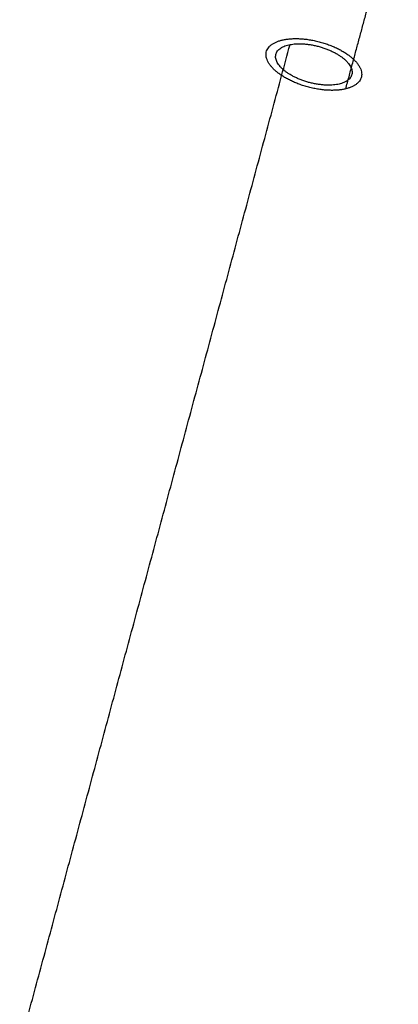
# Model space of a CAD drawing. Header units: millimetres. Extents: x 68659 to 70107, y -15520 to -14401.
# Tile 17 of 40: x 69045 to 69103, y -14696 to -14546. Entities that reach past the tile are written whole.
import ezdxf

# ---------------------------------------------------------------- set-up
doc = ezdxf.new("R2010")
doc.units = ezdxf.units.MM
doc.header["$MEASUREMENT"] = 0
doc.layers.add('Default', color=7, linetype='Continuous', true_color=0x000000)

msp = doc.modelspace()

# ---------------------------------------------------------------- linework, layer by layer
at = {"layer": 'Default'}
for points in [[(69094.97, -14556.08, 1931.76), (69098.99, -14541.21, 1940.06), (69103, -14526.33, 1948.37)], [(69045.21, -14702.29, 1838.34), (69065.84, -14625.8, 1881.05), (69086.47, -14549.32, 1923.76)]]:
    msp.add_open_spline(points, degree=2, dxfattribs=at)
for points, knots in [([(69094.97, -14556.08, 1931.76), (69100.42, -14554.76, 1926.77), (69095.55, -14551.04, 1922.45), (69090.69, -14547.31, 1918.12), (69085.25, -14548.63, 1923.11), (69079.8, -14549.94, 1928.1), (69084.67, -14553.67, 1932.42), (69089.53, -14557.4, 1936.75), (69094.97, -14556.08, 1931.76)], [0, 0, 0, 11.780972, 11.780972, 23.561945, 23.561945, 35.342917, 35.342917, 47.12389, 47.12389, 47.12389]), ([(69086.47, -14549.32, 1923.76), (69081.9, -14550.2, 1927.55), (69085.55, -14553.24, 1931.23), (69089.19, -14556.27, 1934.9), (69093.75, -14555.39, 1931.11), (69098.32, -14554.5, 1927.32), (69094.67, -14551.47, 1923.64), (69091.03, -14548.43, 1919.97), (69086.47, -14549.32, 1923.76)], [0, 0, 0, 7.853982, 7.853982, 15.707963, 15.707963, 23.561945, 23.561945, 31.415927, 31.415927, 31.415927])]:
    msp.add_rational_spline(points, [1, 0.707106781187, 1, 0.707106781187, 1, 0.707106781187, 1, 0.707106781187, 1], degree=2, knots=knots, dxfattribs=at)

doc.saveas('drawing.dxf')
